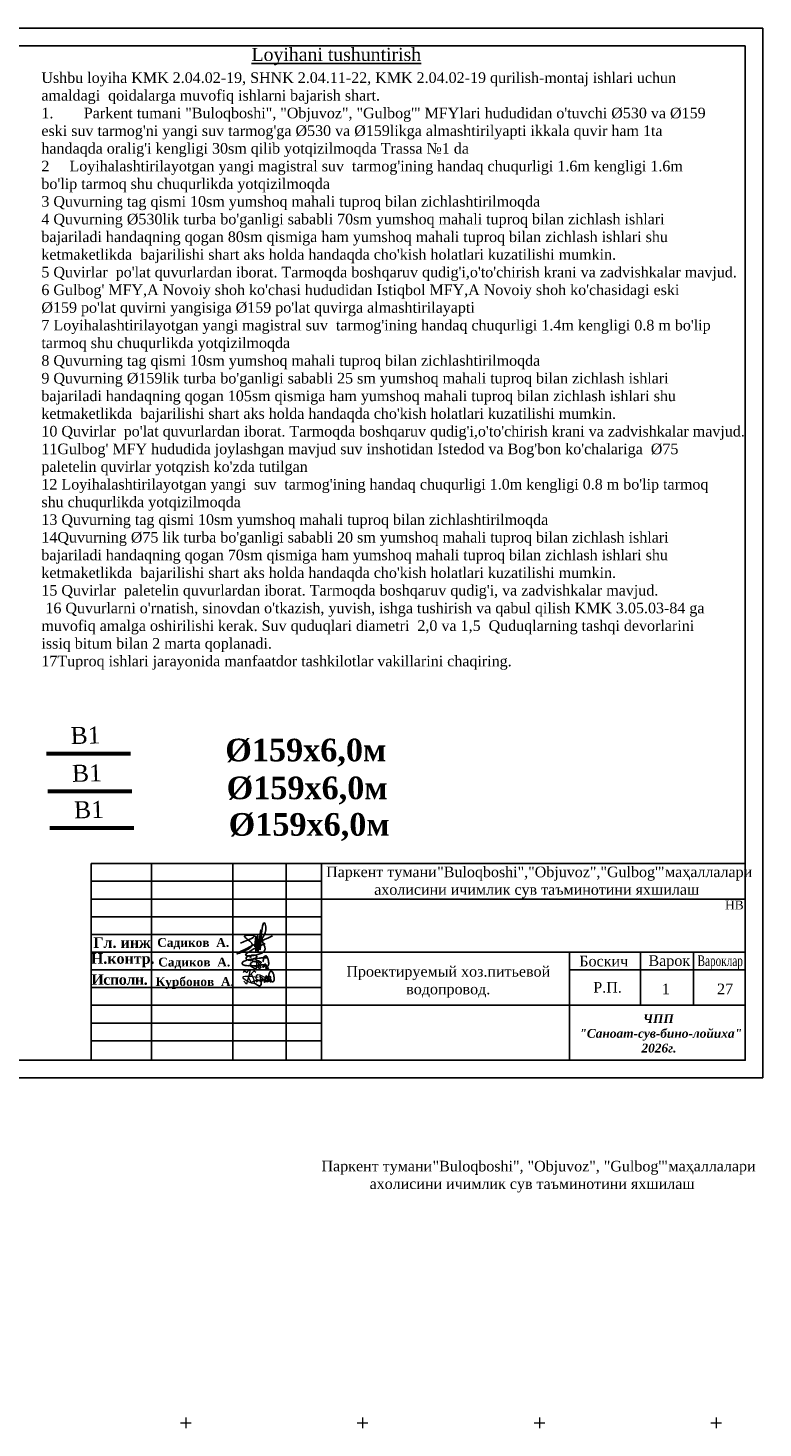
# Model space of a CAD drawing. Header units: millimetres. Extents: x 366033 to 446362, y 4247208 to 4265071.
# Tile 150 of 159: x 435493 to 435701, y 4258275 to 4258671. Entities that reach past the tile are written whole.
import ezdxf

# ---------------------------------------------------------------- set-up
doc = ezdxf.new("R2010")
doc.units = ezdxf.units.MM
doc.layers.add('(007) Здания', color=7, linetype='Continuous')
doc.layers.add('HEIGHT', color=7, linetype='Continuous')
doc.layers.add('GEODS_POINT_GRID#_B', color=7, linetype='Continuous', true_color=0x000000)
doc.styles.add('OOO-Kazar', font='isocpeur.ttf', dxfattribs={"height": 300})
doc.styles.get("Standard").update_dxf_attribs({"font": 'times.ttf'})
doc.styles.add('STD', font='txt')
doc.styles.add('TIMES', font='times.ttf')
doc.styles.add('TimesCr', font='times.ttf')

# ---------------------------------------------------------------- blocks, each defined once
blk = doc.blocks.new('CrossCoord_m1')
at = {"layer": 'GEODS_POINT_GRID#_B', "color": 3, "lineweight": 20, "true_color": 0x00ff00, "flags": 128}
for points in [[(-3, 0), (3, 0)], [(0, 3), (0, -3)]]:
    blk.add_lwpolyline(points, dxfattribs=at)
blk = doc.blocks.new('сывсава')
at = {"color": 5, "ltscale": 0.095}
for points in [[(1085294, 472657), (1085328, 473080), (1085328, 472486), (1085408, 473103), (1085408, 472474), (1085528, 473343), (1085500, 472543), (1085677, 473634), (1085711, 473223), (1085585, 472971), (1085705, 472566), (1084945, 472309), (1085705, 472794)], [(1084705, 472812), (1085237, 473126), (1084865, 473092), (1085163, 472812), (1084671, 472412), (1086008, 473109)]]:
    blk.add_spline(points, degree=3, dxfattribs=at)

msp = doc.modelspace()

# ---------------------------------------------------------------- linework, layer by layer
at = {"layer": '(007) Здания', "color": 5, "linetype": 'Continuous', "lineweight": 60}
for p, q in [((435522.06, 4258465.708, 477.487), (435498.268, 4258465.708, 477.487)), ((435522.443, 4258454.995, 477.487), (435498.65, 4258454.995, 477.487)), ((435523.017, 4258444.666, 477.487), (435499.225, 4258444.666, 477.487))]:
    msp.add_line(p, q, dxfattribs=at)
at = {"color": 0, "ltscale": 0.1}
for p, q in [((435275.932, 4258671.015), (435700.932, 4258671.015)), ((435275.932, 4258374.015), (435700.932, 4258374.015))]:
    msp.add_line(p, q, dxfattribs=at)
at = {"color": 0}
for p, q in [((435700.932, 4258374.015), (435700.932, 4258671.015)), ((435295.932, 4258666.015), (435695.932, 4258666.015)), ((435695.932, 4258379.015), (435695.932, 4258666.015)), ((435510.939, 4258434.623), (435695.932, 4258434.623)), ((435527.975, 4258379.877), (435527.975, 4258434.623)), ((435527.975, 4258379.015), (435527.975, 4258434.623)), ((435551.025, 4258379.015), (435551.025, 4258434.623)), ((435566.057, 4258379.015), (435566.057, 4258434.623)), ((435576.078, 4258379.015), (435576.078, 4258434.623)), ((435510.939, 4258429.613), (435576.078, 4258429.613)), ((435510.939, 4258424.602), (435695.931, 4258424.602)), ((435510.939, 4258419.591), (435576.078, 4258419.591)), ((435510.939, 4258414.58), (435576.078, 4258414.58)), ((435510.939, 4258409.57), (435695.932, 4258409.57)), ((435646.228, 4258379.015), (435646.228, 4258409.57)), ((435666.271, 4258394.538), (435666.271, 4258409.57)), ((435681.303, 4258394.538), (435681.303, 4258409.57)), ((435510.939, 4258404.559), (435576.078, 4258404.559)), ((435646.228, 4258404.559), (435695.932, 4258404.559)), ((435510.939, 4258399.548), (435576.078, 4258399.548)), ((435510.939, 4258394.538), (435695.932, 4258394.538)), ((435510.939, 4258389.527), (435576.078, 4258389.527)), ((435510.939, 4258384.516), (435576.078, 4258384.516)), ((435295.932, 4258379.015), (435695.932, 4258379.015))]:
    msp.add_line(p, q, dxfattribs=at)
at = {"color": 5, "lineweight": 25, "ltscale": 2}
for p, q in [((435556.888, 4258407.677), (435556.6, 4258407.626)), ((435556.888, 4258407.677), (435556.6, 4258407.626)), ((435557.274, 4258407.725), (435556.888, 4258407.677)), ((435557.274, 4258407.725), (435556.888, 4258407.677)), ((435557.516, 4258407.748), (435557.274, 4258407.725)), ((435557.516, 4258407.748), (435557.274, 4258407.725)), ((435557.845, 4258407.795), (435557.516, 4258407.748)), ((435557.845, 4258407.795), (435557.516, 4258407.748)), ((435558.072, 4258407.817), (435557.845, 4258407.795)), ((435558.072, 4258407.817), (435557.845, 4258407.795)), ((435558.438, 4258407.847), (435558.072, 4258407.817)), ((435558.438, 4258407.847), (435558.072, 4258407.817)), ((435558.77, 4258407.868), (435558.438, 4258407.847)), ((435558.77, 4258407.868), (435558.438, 4258407.847)), ((435559.048, 4258407.922), (435558.77, 4258407.868)), ((435559.048, 4258407.922), (435558.77, 4258407.868)), ((435559.282, 4258407.932), (435559.048, 4258407.922)), ((435559.282, 4258407.932), (435559.048, 4258407.922)), ((435559.467, 4258407.94), (435559.282, 4258407.932)), ((435559.467, 4258407.94), (435559.282, 4258407.932)), ((435559.825, 4258407.981), (435559.467, 4258407.94)), ((435559.825, 4258407.981), (435559.467, 4258407.94)), ((435560.05, 4258407.982), (435559.825, 4258407.981)), ((435560.05, 4258407.982), (435559.825, 4258407.981)), ((435560.438, 4258407.985), (435560.05, 4258407.982)), ((435560.438, 4258407.985), (435560.05, 4258407.982)), ((435560.59, 4258407.985), (435560.438, 4258407.985)), ((435560.59, 4258407.985), (435560.438, 4258407.985)), ((435560.829, 4258407.971), (435560.59, 4258407.985)), ((435560.829, 4258407.971), (435560.59, 4258407.985)), ((435553.643, 4258406.556), (435553.623, 4258406.34)), ((435553.643, 4258406.556), (435553.623, 4258406.34)), ((435553.623, 4258406.34), (435553.658, 4258406.225)), ((435553.623, 4258406.34), (435553.658, 4258406.225)), ((435553.688, 4258406.641), (435553.643, 4258406.556)), ((435553.688, 4258406.641), (435553.643, 4258406.556)), ((435553.658, 4258406.225), (435553.713, 4258406.17)), ((435553.658, 4258406.225), (435553.713, 4258406.17)), ((435553.87, 4258406.791), (435553.688, 4258406.641)), ((435553.87, 4258406.791), (435553.688, 4258406.641)), ((435553.713, 4258406.17), (435553.833, 4258406.031)), ((435553.713, 4258406.17), (435553.833, 4258406.031)), ((435553.833, 4258406.031), (435553.984, 4258405.976)), ((435553.833, 4258406.031), (435553.984, 4258405.976)), ((435554.184, 4258406.998), (435553.87, 4258406.791)), ((435554.184, 4258406.998), (435553.87, 4258406.791)), ((435553.984, 4258405.976), (435554.143, 4258405.918)), ((435553.984, 4258405.976), (435554.143, 4258405.918)), ((435554.143, 4258405.918), (435554.298, 4258405.862)), ((435554.143, 4258405.918), (435554.298, 4258405.862)), ((435554.446, 4258407.121), (435554.184, 4258406.998)), ((435554.446, 4258407.121), (435554.184, 4258406.998)), ((435554.298, 4258405.862), (435554.432, 4258405.831)), ((435554.298, 4258405.862), (435554.432, 4258405.831)), ((435554.432, 4258405.831), (435554.687, 4258405.787)), ((435554.432, 4258405.831), (435554.687, 4258405.787)), ((435554.637, 4258407.214), (435554.446, 4258407.121)), ((435554.637, 4258407.214), (435554.446, 4258407.121)), ((435554.885, 4258407.306), (435554.637, 4258407.214)), ((435554.885, 4258407.306), (435554.637, 4258407.214)), ((435554.687, 4258405.787), (435554.873, 4258405.756)), ((435554.687, 4258405.787), (435554.873, 4258405.756)), ((435554.873, 4258405.756), (435555.313, 4258405.747)), ((435554.873, 4258405.756), (435555.313, 4258405.747)), ((435555.193, 4258407.376), (435554.885, 4258407.306)), ((435555.193, 4258407.376), (435554.885, 4258407.306)), ((435555.545, 4258407.451), (435555.193, 4258407.376)), ((435555.545, 4258407.451), (435555.193, 4258407.376)), ((435555.313, 4258405.747), (435555.582, 4258405.751)), ((435555.313, 4258405.747), (435555.582, 4258405.751)), ((435555.749, 4258407.496), (435555.545, 4258407.451)), ((435555.749, 4258407.496), (435555.545, 4258407.451)), ((435555.582, 4258405.751), (435556.045, 4258405.748)), ((435555.582, 4258405.751), (435556.045, 4258405.748)), ((435556.048, 4258407.543), (435555.749, 4258407.496)), ((435556.048, 4258407.543), (435555.749, 4258407.496)), ((435556.045, 4258405.748), (435556.556, 4258405.738)), ((435556.045, 4258405.748), (435556.556, 4258405.738)), ((435556.38, 4258407.602), (435556.048, 4258407.543)), ((435556.38, 4258407.602), (435556.048, 4258407.543)), ((435556.6, 4258407.626), (435556.38, 4258407.602)), ((435556.6, 4258407.626), (435556.38, 4258407.602)), ((435556.556, 4258405.738), (435556.943, 4258405.735)), ((435556.556, 4258405.738), (435556.943, 4258405.735)), ((435556.943, 4258405.735), (435557.606, 4258405.75)), ((435556.943, 4258405.735), (435557.606, 4258405.75)), ((435557.606, 4258405.75), (435558.1, 4258405.74)), ((435557.606, 4258405.75), (435558.1, 4258405.74)), ((435558.1, 4258405.74), (435558.578, 4258405.679)), ((435558.1, 4258405.74), (435558.578, 4258405.679)), ((435558.277, 4258405.23), (435558.307, 4258405.335)), ((435558.277, 4258405.23), (435558.307, 4258405.335)), ((435558.3, 4258405.159), (435558.277, 4258405.23)), ((435558.3, 4258405.159), (435558.277, 4258405.23)), ((435558.344, 4258405.084), (435558.3, 4258405.159)), ((435558.344, 4258405.084), (435558.3, 4258405.159)), ((435558.307, 4258405.335), (435558.324, 4258405.396)), ((435558.307, 4258405.335), (435558.324, 4258405.396)), ((435558.324, 4258405.396), (435558.358, 4258405.453)), ((435558.324, 4258405.396), (435558.358, 4258405.453)), ((435558.403, 4258405.02), (435558.344, 4258405.084)), ((435558.403, 4258405.02), (435558.344, 4258405.084)), ((435558.358, 4258405.453), (435558.404, 4258405.53)), ((435558.358, 4258405.453), (435558.404, 4258405.53)), ((435558.444, 4258404.989), (435558.403, 4258405.02)), ((435558.444, 4258404.989), (435558.403, 4258405.02)), ((435558.404, 4258405.53), (435558.469, 4258405.58)), ((435558.404, 4258405.53), (435558.469, 4258405.58)), ((435558.514, 4258404.989), (435558.444, 4258404.989)), ((435558.514, 4258404.989), (435558.444, 4258404.989)), ((435558.469, 4258405.58), (435558.529, 4258405.643)), ((435558.469, 4258405.58), (435558.529, 4258405.643)), ((435558.617, 4258405.008), (435558.514, 4258404.989)), ((435558.617, 4258405.008), (435558.514, 4258404.989)), ((435558.529, 4258405.643), (435558.634, 4258405.706)), ((435558.529, 4258405.643), (435558.634, 4258405.706)), ((435558.534, 4258405.658), (435558.634, 4258405.706)), ((435558.534, 4258405.658), (435558.634, 4258405.706)), ((435558.69, 4258405.036), (435558.617, 4258405.008)), ((435558.69, 4258405.036), (435558.617, 4258405.008)), ((435558.634, 4258405.706), (435558.806, 4258405.805)), ((435558.634, 4258405.706), (435558.806, 4258405.805)), ((435558.634, 4258405.706), (435558.751, 4258405.609)), ((435558.634, 4258405.706), (435558.751, 4258405.609)), ((435558.759, 4258405.067), (435558.69, 4258405.036)), ((435558.759, 4258405.067), (435558.69, 4258405.036)), ((435558.751, 4258405.609), (435558.81, 4258405.56)), ((435558.751, 4258405.609), (435558.81, 4258405.56)), ((435558.841, 4258405.162), (435558.759, 4258405.067)), ((435558.841, 4258405.162), (435558.759, 4258405.067)), ((435558.806, 4258405.805), (435558.934, 4258405.879)), ((435558.806, 4258405.805), (435558.934, 4258405.879)), ((435558.81, 4258405.56), (435558.841, 4258405.501)), ((435558.81, 4258405.56), (435558.841, 4258405.501)), ((435558.841, 4258405.501), (435558.88, 4258405.427)), ((435558.841, 4258405.501), (435558.88, 4258405.427)), ((435558.876, 4258405.24), (435558.841, 4258405.162)), ((435558.876, 4258405.24), (435558.841, 4258405.162)), ((435558.901, 4258405.352), (435558.876, 4258405.24)), ((435558.901, 4258405.352), (435558.876, 4258405.24)), ((435558.88, 4258405.427), (435558.901, 4258405.352)), ((435558.88, 4258405.427), (435558.901, 4258405.352)), ((435558.934, 4258405.879), (435559.085, 4258405.987)), ((435558.934, 4258405.879), (435559.085, 4258405.987)), ((435559.085, 4258405.987), (435559.196, 4258405.987)), ((435559.085, 4258405.987), (435559.196, 4258405.987)), ((435559.196, 4258405.987), (435559.542, 4258405.992)), ((435559.196, 4258405.987), (435559.542, 4258405.992)), ((435559.436, 4258405.493), (435559.574, 4258405.655)), ((435559.436, 4258405.493), (435559.574, 4258405.655)), ((435559.436, 4258405.431), (435559.436, 4258405.493)), ((435559.436, 4258405.431), (435559.436, 4258405.493)), ((435559.471, 4258405.367), (435559.436, 4258405.431)), ((435559.471, 4258405.367), (435559.436, 4258405.431)), ((435559.494, 4258405.322), (435559.471, 4258405.367)), ((435559.494, 4258405.322), (435559.471, 4258405.367)), ((435559.551, 4258405.305), (435559.494, 4258405.322)), ((435559.551, 4258405.305), (435559.494, 4258405.322)), ((435559.542, 4258405.992), (435559.603, 4258405.992)), ((435559.542, 4258405.992), (435559.603, 4258405.992)), ((435559.625, 4258405.305), (435559.551, 4258405.305)), ((435559.625, 4258405.305), (435559.551, 4258405.305)), ((435559.574, 4258405.655), (435559.645, 4258405.737)), ((435559.574, 4258405.655), (435559.645, 4258405.737)), ((435559.603, 4258405.992), (435559.805, 4258405.978)), ((435559.603, 4258405.992), (435559.805, 4258405.978)), ((435559.742, 4258405.377), (435559.625, 4258405.305)), ((435559.742, 4258405.377), (435559.625, 4258405.305)), ((435559.645, 4258405.737), (435559.852, 4258405.911)), ((435559.645, 4258405.737), (435559.852, 4258405.911)), ((435559.906, 4258405.477), (435559.742, 4258405.377)), ((435559.906, 4258405.477), (435559.742, 4258405.377)), ((435559.804, 4258405.87), (435559.877, 4258405.936)), ((435559.804, 4258405.87), (435559.877, 4258405.936)), ((435559.805, 4258405.978), (435559.977, 4258405.874)), ((435559.805, 4258405.978), (435559.977, 4258405.874)), ((435559.877, 4258405.936), (435559.921, 4258405.975)), ((435559.877, 4258405.936), (435559.921, 4258405.975)), ((435560.002, 4258405.569), (435559.906, 4258405.477)), ((435560.002, 4258405.569), (435559.906, 4258405.477)), ((435559.921, 4258405.975), (435560.005, 4258406.027)), ((435559.921, 4258405.975), (435560.005, 4258406.027)), ((435559.977, 4258405.874), (435560.048, 4258405.818)), ((435559.977, 4258405.874), (435560.048, 4258405.818)), ((435560.055, 4258405.651), (435560.002, 4258405.569)), ((435560.055, 4258405.651), (435560.002, 4258405.569)), ((435560.005, 4258406.027), (435560.059, 4258406.06)), ((435560.005, 4258406.027), (435560.059, 4258406.06)), ((435560.048, 4258405.818), (435560.079, 4258405.731)), ((435560.048, 4258405.818), (435560.079, 4258405.731)), ((435560.079, 4258405.731), (435560.055, 4258405.651)), ((435560.079, 4258405.731), (435560.055, 4258405.651)), ((435560.059, 4258406.06), (435560.117, 4258406.079)), ((435560.059, 4258406.06), (435560.117, 4258406.079)), ((435560.117, 4258406.079), (435560.157, 4258406.092)), ((435560.117, 4258406.079), (435560.157, 4258406.092)), ((435560.157, 4258406.092), (435560.211, 4258406.092)), ((435560.157, 4258406.092), (435560.211, 4258406.092)), ((435560.211, 4258406.092), (435560.256, 4258406.077)), ((435560.211, 4258406.092), (435560.256, 4258406.077)), ((435560.256, 4258406.077), (435560.312, 4258406.045)), ((435560.256, 4258406.077), (435560.312, 4258406.045)), ((435560.345, 4258404.875), (435560.288, 4258404.919)), ((435560.312, 4258406.045), (435560.347, 4258406.024)), ((435560.312, 4258406.045), (435560.347, 4258406.024)), ((435560.441, 4258404.875), (435560.345, 4258404.875)), ((435560.347, 4258406.024), (435560.374, 4258405.987)), ((435560.347, 4258406.024), (435560.374, 4258405.987)), ((435560.382, 4258405.544), (435560.349, 4258405.414)), ((435560.382, 4258405.544), (435560.349, 4258405.414)), ((435560.349, 4258405.414), (435560.349, 4258405.323)), ((435560.349, 4258405.414), (435560.349, 4258405.323)), ((435560.349, 4258405.323), (435560.376, 4258405.231)), ((435560.349, 4258405.323), (435560.376, 4258405.231)), ((435560.374, 4258405.987), (435560.397, 4258405.949)), ((435560.374, 4258405.987), (435560.397, 4258405.949)), ((435560.376, 4258405.231), (435560.423, 4258405.139)), ((435560.376, 4258405.231), (435560.423, 4258405.139)), ((435560.412, 4258405.658), (435560.382, 4258405.544)), ((435560.412, 4258405.658), (435560.382, 4258405.544)), ((435560.397, 4258405.949), (435560.413, 4258405.922)), ((435560.397, 4258405.949), (435560.413, 4258405.922)), ((435560.435, 4258405.85), (435560.412, 4258405.757)), ((435560.435, 4258405.85), (435560.412, 4258405.757)), ((435560.412, 4258405.757), (435560.412, 4258405.658)), ((435560.412, 4258405.757), (435560.412, 4258405.658)), ((435560.413, 4258405.922), (435560.435, 4258405.85)), ((435560.413, 4258405.922), (435560.435, 4258405.85)), ((435560.423, 4258405.139), (435560.468, 4258405.106)), ((435560.423, 4258405.139), (435560.468, 4258405.106)), ((435560.585, 4258404.902), (435560.441, 4258404.875)), ((435560.468, 4258405.106), (435560.547, 4258405.076)), ((435560.468, 4258405.106), (435560.547, 4258405.076)), ((435560.547, 4258405.076), (435560.621, 4258405.047)), ((435560.547, 4258405.076), (435560.621, 4258405.047)), ((435560.687, 4258404.941), (435560.585, 4258404.902)), ((435560.621, 4258405.047), (435560.759, 4258405.047)), ((435560.621, 4258405.047), (435560.759, 4258405.047)), ((435560.759, 4258405.047), (435560.85, 4258405.065)), ((435560.759, 4258405.047), (435560.85, 4258405.065)), ((435560.85, 4258405.065), (435560.945, 4258405.076)), ((435560.85, 4258405.065), (435560.945, 4258405.076)), ((435560.945, 4258405.076), (435561.16, 4258405.106)), ((435560.945, 4258405.076), (435561.16, 4258405.106))]:
    msp.add_line(p, q, dxfattribs=at)
at = {"color": 0}
msp.add_lwpolyline([(435695.932, 4258434.623), (435510.939, 4258434.623), (435510.939, 4258379.015), (435695.932, 4258379.015)], close=True, dxfattribs=at)
at = {"color": 5, "lineweight": 25, "ltscale": 2}
for points in [[(435556.962, 4258407.785), (435557.256, 4258407.782), (435557.381, 4258407.841), (435557.499, 4258407.929), (435557.582, 4258407.988), (435557.673, 4258408.072), (435557.724, 4258408.121), (435557.781, 4258408.203), (435557.777, 4258408.278), (435557.752, 4258408.398), (435557.732, 4258408.438), (435557.643, 4258408.521), (435557.534, 4258408.6), (435557.407, 4258408.66), (435557.246, 4258408.707), (435557.006, 4258408.755), (435556.811, 4258408.755), (435556.579, 4258408.74), (435556.39, 4258408.712), (435556.22, 4258408.673), (435556.019, 4258408.106), (435555.783, 4258408.604), (435555.567, 4258408.531), (435555.353, 4258408.455), (435555.133, 4258408.328), (435554.962, 4258408.218), (435554.853, 4258408.124), (435554.784, 4258407.972), (435554.771, 4258407.881), (435554.812, 4258407.727), (435554.924, 4258407.536), (435554.982, 4258407.473), (435555.082, 4258407.407), (435555.223, 4258407.357), (435555.42, 4258407.306), (435555.856, 4258407.25), (435556.111, 4258407.22), (435556.238, 4258407.204), (435556.554, 4258407.641), (435556.647, 4258407.612), (435556.431, 4258407.127)], [(435556.962, 4258407.785), (435557.256, 4258407.782), (435557.381, 4258407.841), (435557.499, 4258407.929), (435557.582, 4258407.988), (435557.673, 4258408.072), (435557.724, 4258408.121), (435557.781, 4258408.203), (435557.777, 4258408.278), (435557.752, 4258408.398), (435557.732, 4258408.438), (435557.643, 4258408.521), (435557.534, 4258408.6), (435557.407, 4258408.66), (435557.246, 4258408.707), (435557.006, 4258408.755), (435556.811, 4258408.755), (435556.579, 4258408.74), (435556.39, 4258408.712), (435556.22, 4258408.673), (435556.019, 4258408.106), (435555.783, 4258408.604), (435555.567, 4258408.531), (435555.353, 4258408.455), (435555.133, 4258408.328), (435554.962, 4258408.218), (435554.853, 4258408.124), (435554.784, 4258407.972), (435554.771, 4258407.881), (435554.812, 4258407.727), (435554.924, 4258407.536), (435554.982, 4258407.473), (435555.082, 4258407.407), (435555.223, 4258407.357), (435555.42, 4258407.306), (435555.856, 4258407.25), (435556.111, 4258407.22), (435556.238, 4258407.204), (435556.554, 4258407.641), (435556.647, 4258407.612), (435556.431, 4258407.127)], [(435557.431, 4258407.879), (435557.691, 4258407.786), (435557.488, 4258407.445), (435557.691, 4258407.282), (435557.696, 4258406.906), (435557.76, 4258406.568), (435557.831, 4258406.189), (435557.828, 4258405.747), (435557.828, 4258405.4), (435557.773, 4258405.119), (435557.695, 4258405.003), (435557.61, 4258404.91), (435557.523, 4258404.882), (435557.445, 4258404.88), (435557.321, 4258404.91), (435557.066, 4258405.014), (435556.859, 4258405.131), (435556.574, 4258405.317), (435556.397, 4258405.432), (435556.067, 4258405.623), (435555.657, 4258405.797)], [(435560.174, 4258406.335), (435560.171, 4258406.041), (435560.23, 4258405.916), (435560.318, 4258405.798), (435560.377, 4258405.715), (435560.461, 4258405.624), (435560.51, 4258405.572), (435560.592, 4258405.516), (435560.667, 4258405.52), (435560.788, 4258405.545), (435560.827, 4258405.565), (435560.91, 4258405.653), (435560.99, 4258405.763), (435561.049, 4258405.89), (435561.096, 4258406.05), (435561.144, 4258406.291), (435561.144, 4258406.486), (435561.13, 4258406.717), (435561.102, 4258406.907), (435561.062, 4258407.077), (435561.033, 4258407.339), (435560.993, 4258407.514), (435560.92, 4258407.73), (435560.844, 4258407.944), (435560.718, 4258408.164), (435560.607, 4258408.335), (435560.514, 4258408.444), (435560.361, 4258408.513), (435560.27, 4258408.525), (435560.116, 4258408.484), (435559.925, 4258408.373), (435559.862, 4258408.315), (435559.797, 4258408.215), (435559.746, 4258408.074), (435559.696, 4258407.876), (435559.64, 4258407.441), (435559.609, 4258407.186), (435559.593, 4258407.059), (435559.574, 4258406.993), (435559.545, 4258406.9), (435559.516, 4258406.866)], [(435558.186, 4258406.139), (435558.48, 4258406.137), (435558.605, 4258406.196), (435558.723, 4258406.283), (435558.806, 4258406.342), (435558.896, 4258406.427), (435558.948, 4258406.475), (435559.005, 4258406.557), (435559, 4258406.632), (435558.975, 4258406.753), (435558.955, 4258406.792), (435558.867, 4258406.876), (435558.215, 4258406.638), (435558.088, 4258406.698), (435558.47, 4258407.061), (435558.23, 4258407.109), (435558.035, 4258407.109), (435557.803, 4258407.095), (435557.613, 4258407.067), (435557.443, 4258406.754), (435557.182, 4258406.998), (435557.007, 4258406.958), (435556.79, 4258406.886), (435556.576, 4258406.81), (435556.357, 4258406.683), (435556.185, 4258406.572), (435556.077, 4258406.479), (435556.007, 4258406.327), (435555.995, 4258406.235), (435556.036, 4258406.082), (435556.148, 4258405.891), (435556.205, 4258405.827), (435556.305, 4258405.762), (435556.447, 4258405.711), (435556.644, 4258405.661), (435557.079, 4258405.605), (435557.334, 4258405.574), (435557.462, 4258405.559), (435557.528, 4258405.539), (435557.62, 4258405.511), (435557.654, 4258405.481)], [(435558.186, 4258406.139), (435558.48, 4258406.137), (435558.605, 4258406.196), (435558.723, 4258406.283), (435558.806, 4258406.342), (435558.896, 4258406.427), (435558.948, 4258406.475), (435559.005, 4258406.557), (435559, 4258406.632), (435558.975, 4258406.753), (435558.955, 4258406.792), (435558.867, 4258406.876), (435558.215, 4258406.638), (435558.088, 4258406.698), (435558.47, 4258407.061), (435558.23, 4258407.109), (435558.035, 4258407.109), (435557.803, 4258407.095), (435557.613, 4258407.067), (435557.443, 4258406.754), (435557.182, 4258406.998), (435557.007, 4258406.958), (435556.79, 4258406.886), (435556.576, 4258406.81), (435556.357, 4258406.683), (435556.185, 4258406.572), (435556.077, 4258406.479), (435556.007, 4258406.327), (435555.995, 4258406.235), (435556.036, 4258406.082), (435556.148, 4258405.891), (435556.205, 4258405.827), (435556.305, 4258405.762), (435556.447, 4258405.711), (435556.644, 4258405.661), (435557.079, 4258405.605), (435557.334, 4258405.574), (435557.462, 4258405.559), (435557.528, 4258405.539), (435557.62, 4258405.511), (435557.654, 4258405.481)], [(435561.751, 4258401.95), (435561.749, 4258401.656), (435561.807, 4258401.531), (435561.895, 4258401.413), (435561.954, 4258401.33), (435562.039, 4258401.239), (435562.087, 4258401.188), (435562.169, 4258401.131), (435562.244, 4258401.136), (435562.365, 4258401.161), (435562.404, 4258401.18), (435562.487, 4258401.269), (435562.567, 4258401.378), (435562.626, 4258401.505), (435562.673, 4258401.666), (435562.721, 4258401.906), (435562.721, 4258402.101), (435562.707, 4258402.333), (435562.679, 4258402.522), (435562.639, 4258402.692), (435562.61, 4258402.954), (435562.57, 4258403.129), (435562.497, 4258403.346), (435562.421, 4258403.56), (435562.295, 4258403.779), (435562.184, 4258403.95), (435562.091, 4258404.059), (435561.939, 4258404.129), (435561.847, 4258404.141), (435561.694, 4258404.1), (435561.502, 4258403.988), (435561.439, 4258403.93), (435561.374, 4258403.83), (435561.323, 4258403.689), (435561.273, 4258403.492), (435561.217, 4258403.056), (435561.186, 4258402.801), (435561.171, 4258402.674), (435561.151, 4258402.608), (435561.122, 4258402.515), (435561.093, 4258402.481)], [(435558.588, 4258403.004), (435558.848, 4258402.911), (435558.645, 4258402.57), (435558.848, 4258402.407), (435558.853, 4258402.031), (435558.916, 4258401.693), (435558.987, 4258401.315), (435558.984, 4258400.872), (435558.984, 4258400.525), (435558.929, 4258400.244), (435558.851, 4258400.128), (435558.767, 4258400.035), (435558.679, 4258400.007), (435558.601, 4258400.005), (435558.477, 4258400.035), (435558.223, 4258400.139), (435558.015, 4258400.256), (435557.73, 4258400.442), (435557.553, 4258400.557), (435557.223, 4258400.748), (435556.813, 4258400.922)]]:
    msp.add_lwpolyline(points, dxfattribs=at)
at = {"color": 5, "lineweight": 5}
for points in [[(435553.993, 4258403.829), (435554.271, 4258404.315), (435555.059, 4258403.864), (435555.344, 4258404.364), (435555.893, 4258404.364), (435554.85, 4258400.541), (435554.108, 4258401.351)], [(435555.371, 4258402.452), (435557.028, 4258404.292), (435557.475, 4258403.89)], [(435555.371, 4258402.452), (435556.217, 4258400.981), (435556.868, 4258401.355)]]:
    msp.add_lwpolyline(points, dxfattribs=at)
for points in [[(435556.868, 4258401.355), (435558.168, 4258401.688), (435557.618, 4258401.215), (435559.423, 4258401.979), (435558.78, 4258401.062), (435559.147, 4258402.529), (435559.988, 4258400.97), (435560.157, 4258402.59), (435560.371, 4258400.955), (435560.172, 4258401.627), (435561.396, 4258402.835), (435560.799, 4258401.597), (435561.365, 4258401.459), (435560.401, 4258402.85), (435560.814, 4258401.153), (435561.701, 4258402.59), (435561.013, 4258401.933), (435561.747, 4258401.123), (435557.633, 4258402.865), (435557.603, 4258402.04), (435559.101, 4258401.719)], [(435556.2, 4258403.372), (435556.914, 4258400.794), (435553.893, 4258402.284), (435558.208, 4258402.49)]]:
    msp.add_spline(points, degree=3, dxfattribs=at)

# ---------------------------------------------------------------- block references
at = {"xscale": 0.006999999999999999, "yscale": 0.006999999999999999, "zscale": 0.006999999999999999}
msp.add_blockref('сывсава', (427960.204, 4255102.449), dxfattribs=at)
at = {"layer": 'GEODS_POINT_GRID#_B', "color": 3, "true_color": 0x00ff00, "xscale": 0.5, "yscale": 0.5, "zscale": 0.5}
for p in [(435537.701, 4258276.457), (435587.701, 4258276.457), (435637.701, 4258276.457), (435687.701, 4258276.457)]:
    msp.add_blockref('CrossCoord_m1', p, dxfattribs=at)

# ---------------------------------------------------------------- texts
at = {"color": 0}
for s, insert, char_height, width, attachment_point, style in [('{\\fTimes New Roman|b0|i0|c204|p18;\\LLoyihani tushuntirish}', (435580.274, 4258665.39), 3.7, 165, 2, 'TimesCr'), ('{\\fTimes New Roman|b0|i0|c186|p18;Ushbu loyiha KMK 2.04.0}2{\\fTimes New Roman|b0|i0|c186|p18;-}19{\\fTimes New Roman|b0|i0|c186|p18;, }SHN{\\fTimes New Roman|b0|i0|c186|p18;K 2.04.11-22, KMK 2.04.02-}19{\\fTimes New Roman|b0|i0|c186|p18; qurilish-montaj ishlari uchun amaldagi  qoidalarga muvofiq} ishlarni bajarish shart{\\fTimes New Roman|b0|i0|c186|p18;.\\P1.^IParkent tumani "Buloqboshi", "Objuvoz", "Gulbog\'" MFYlari hududidan o\'tuvchi} %%C530 va %%C159 eski{\\fTimes New Roman|b0|i0|c186|p18; suv} tarmog\'ni yangi suv tarmog\'ga %%C530 va %%C159likga almashtirilyapti ikkala quvir ham 1ta handaqda oralig\'i kengligi 30sm qilib yotqizilmoqda Trassa №1 da{\\fTimes New Roman|b0|i0|c186|p18;\\P}2     {\\fTimes New Roman|b0|i0|c186|p18;Loyihalashtiril}ayot{\\fTimes New Roman|b0|i0|c186|p18;gan} yangi{\\fTimes New Roman|b0|i0|c186|p18; magistral suv  tarmog\'i}ning handaq chuqurligi 1.6m kengligi 1.6m bo\'lip tarmoq shu chuqurlikda yotqizilmoqda {\\fTimes New Roman|b0|i0|c186|p18; }\\P3 Quvurning tag qismi 10sm yumshoq mahali tuproq bilan zichlashtirilmoqda \\P4 Quvurning %%C530lik {\\fTimes New Roman|b0|i0|c186|p18;t}u{\\fTimes New Roman|b0|i0|c186|p18;rba} bo\'ganligi sababli 70sm yumshoq mahali tuproq bilan zichlash ishlari bajariladi handaqning qogan 80sm qismiga ham yumshoq mahali tuproq bilan zichlash ishlari shu ketmaketlikda  bajarilishi shart aks holda handaqda cho\'kish holatlari kuzatilishi mumkin.{\\fTimes New Roman|b0|i0|c186|p18;  }\\P5 Quvirlar{\\fTimes New Roman|b0|i0|c186|p18;  po\'lat quvurlardan iborat. }Tarmoqda boshqaruv qudig\'i,o\'to\'chirish krani va zadvishkalar mavjud.{\\fTimes New Roman|b0|i0|c186|p18;\\P}6 Gulbog\' MFY,A Novoiy shoh ko\'chasi hududidan Istiqbol MFY,A Novoiy shoh ko\'chasidagi eski %%C159 po\'lat quvirni yangisiga %%C159 po\'lat quvirga almashtirilayapti\\P7 {\\fTimes New Roman|b0|i0|c186|p18;Loyihalashtiril}ayot{\\fTimes New Roman|b0|i0|c186|p18;gan} yangi{\\fTimes New Roman|b0|i0|c186|p18; magistral suv  tarmog\'i}ning handaq chuqurligi 1.4m kengligi 0.8 m bo\'lip tarmoq shu chuqurlikda yotqizilmoqda \\P8 Quvurning tag qismi 10sm yumshoq mahali tuproq bilan zichlashtirilmoqda\\P9 Quvurning %%C159lik {\\fTimes New Roman|b0|i0|c186|p18;t}u{\\fTimes New Roman|b0|i0|c186|p18;rba} bo\'ganligi sababli 25 sm yumshoq mahali tuproq bilan zichlash ishlari bajariladi handaqning qogan 105sm qismiga ham yumshoq mahali tuproq bilan zichlash ishlari shu ketmaketlikda  bajarilishi shart aks holda handaqda cho\'kish holatlari kuzatilishi mumkin.{\\fTimes New Roman|b0|i0|c186|p18;  }\\P10 Quvirlar{\\fTimes New Roman|b0|i0|c186|p18;  po\'lat quvurlardan iborat. }Tarmoqda boshqaruv qudig\'i,o\'to\'chirish krani va zadvishkalar mavjud. \\P11Gulbog\' MFY hududida joylashgan mavjud suv inshotidan Istedod va Bog\'bon ko\'chalariga  %%C75 paletelin quvirlar yotqzish ko\'zda tutilgan\\P12 {\\fTimes New Roman|b0|i0|c186|p18;Loyihalashtiril}ayot{\\fTimes New Roman|b0|i0|c186|p18;gan} yangi{\\fTimes New Roman|b0|i0|c186|p18;  suv  tarmog\'i}ning handaq chuqurligi 1.0m kengligi 0.8 m bo\'lip tarmoq shu chuqurlikda yotqizilmoqda\\P13 Quvurning tag qismi 10sm yumshoq mahali tuproq bilan zichlashtirilmoqda\\P14Quvurning %%C75 lik {\\fTimes New Roman|b0|i0|c186|p18;t}u{\\fTimes New Roman|b0|i0|c186|p18;rba} bo\'ganligi sababli 20 sm yumshoq mahali tuproq bilan zichlash ishlari bajariladi handaqning qogan 70sm qismiga ham yumshoq mahali tuproq bilan zichlash ishlari shu ketmaketlikda  bajarilishi shart aks holda handaqda cho\'kish holatlari kuzatilishi mumkin.{\\fTimes New Roman|b0|i0|c186|p18;  }\\P15 Quvirlar{\\fTimes New Roman|b0|i0|c186|p18;  }paletelin{\\fTimes New Roman|b0|i0|c186|p18; quvurlardan iborat. }Tarmoqda boshqaruv qudig\'i, va zadvishkalar mavjud. \\P 16{\\fTimes New Roman|b0|i0|c186|p18; Quvurlarni o\'rnatish, sinovdan o\'tkazish, yuvish, ishga tushirish va qabul qilish KMK 3.05.03-84 ga muvofiq amalga oshirilishi kerak. Suv quduqlari diametri  }2,0 va 1,5{\\fTimes New Roman|b0|i0|c186|p18;  Quduqlarning tashqi devorlarini issiq bitum bilan 2 marta qoplan}adi{\\fTimes New Roman|b0|i0|c186|p18;.\\P}17{\\fTimes New Roman|b0|i0|c186|p18;Tuproq ishlari jarayonida manfaatdor tashkilotlar vakillarini chaqiring.} ', (435496.86, 4258658.465), 3, 189.90804, 1, 'TimesCr'), ('1', (435672.31, 4258400.678), 3.006, 12.19863, 1, 'TIMES'), ('27', (435687.949, 4258400.676), 3.0064, 1.92475, 1, 'TIMES')]:
    msp.add_mtext(s, dxfattribs=dict(at, insert=insert, char_height=char_height, width=width, attachment_point=attachment_point, style=style))
at = {"char_height": 10, "width": 95.43042, "attachment_point": 2, "rotation": 1.27483}
for insert in [(435509.292, 4258473.343, 940.798), (435509.675, 4258462.631, 940.798), (435510.249, 4258452.301, 940.798)]:
    msp.add_mtext('{\\fTimes New Roman|b0|i0|c204|p18;\\H0.48x;В1\\fSylfaen|b0|i0|c204|p18;\\H2.08338x;   }', dxfattribs=dict(at, insert=insert))
at = {"color": 0, "lineweight": 5, "char_height": 3, "width": 154.9538, "attachment_point": 1}
for s, insert in [('Паркент тумани                                                         маҳаллалари \\P            ахолисини ичимлик сув таъминотини яхшилаш', (435577.386, 4258433.795)), ('Паркент тумани                                                           маҳаллалари \\P            ахолисини ичимлик сув таъминотини яхшилаш', (435576.078, 4258350.569))]:
    msp.add_mtext(s, dxfattribs=dict(at, insert=insert))
at = {"color": 0, "lineweight": 0, "char_height": 3, "width": 67.69207, "attachment_point": 1}
for s, insert in [('"Buloqboshi","Objuvoz","Gulbog\'"', (435608.797, 4258433.771)), ('"Buloqboshi", "Objuvoz", "Gulbog\'"', (435607.489, 4258350.545))]:
    msp.add_mtext(s, dxfattribs=dict(at, insert=insert))
at = {"color": 0, "insert": (435692.829, 4258424.154), "char_height": 2.5, "width": 7.60251, "attachment_point": 2, "rotation": 0.00438, "style": 'TIMES'}
msp.add_mtext('\\pt1.539;{\\fTimes New Roman|b0|i0|c204|p18;НВ}', dxfattribs=at)
at = {"color": 0, "attachment_point": 1}
for s, insert, char_height in [('{\\fTimes New Roman|b1|i0|c204|p18;\\C256;Гл. инж}', (435511.556, 4258413.782), 3), ('{\\fTimes New Roman|b1|i0|c204|p18;Садиков  А.}', (435529.605, 4258413.561), 2.5), ('{\\fTimes New Roman|b1|i0|c204|p18;Садиков  А.}', (435529.894, 4258408.019), 2.5), ('{\\fTimes New Roman|b1|i0|c204|p18;Курбонов  А.}', (435529.135, 4258402.487), 2.5)]:
    msp.add_mtext(s, dxfattribs=dict(at, insert=insert, char_height=char_height))
at = {"char_height": 3, "attachment_point": 2}
for s, insert, width in [('\\pt1.84701;{\\fTimes New Roman|b1|i0|c204|p18;Н.контр\\fTimes New Roman|b1|i0|c238|p18;.}', (435519.849, 4258409.289), 15.75699), ('{\\fSylfaen|b0|i0|c204|p18;Проектируемый хоз.питьевой водопровод.}', (435611.924, 4258405.632), 68.2698)]:
    msp.add_mtext(s, dxfattribs=dict(at, insert=insert, width=width))
at = {"color": 0, "char_height": 3.00642, "attachment_point": 1}
for s, insert, width in [('{\\fTimes New Roman|b0|i0|c204|p18;Боскич}', (435648.988, 4258408.545), 13.51603), ('{\\fTimes New Roman|b0|i0|c204|p18;Варок}', (435668.541, 4258408.681), 14.55016), ('{\\fTimes New Roman|b0|i0|c204|p18;\\W0.7;Вароклар}', (435682.417, 4258408.659), 12.53878), ('{\\fTimes New Roman|b0|i0|c204|p18;Р.П.}', (435652.938, 4258401.129), 7.89067)]:
    msp.add_mtext(s, dxfattribs=dict(at, insert=insert, width=width))
at = {"color": 0, "linetype": 'Continuous', "lineweight": 5, "insert": (435518.933, 4258403.339), "char_height": 3, "attachment_point": 2, "style": 'OOO-Kazar'}
msp.add_mtext('{\\fTimes New Roman|b1|i0|c204|p18;\\T0.95;Исполн.}', dxfattribs=at)
at = {"color": 0, "ltscale": 0.1, "insert": (435666.296, 4258392.018), "char_height": 2.5, "attachment_point": 1}
msp.add_mtext_dynamic_manual_height_columns('\\pi0.71954;{\\fTimes New Roman|b1|i1|c204|p18;ЧПП\\P\\pi-17.28155;"Cаноат-сув-бино-лойиха"\\P\\pi0.26442;2026г.}', width=9.80425, gutter_width=12.5, heights=[0], dxfattribs=at)

# ---------------------------------------------------------------- next in the draw order: texts
at = {"layer": 'HEIGHT', "color": 0, "insert": (435571.628, 4258476.674, 7.003), "char_height": 6.4, "width": 88.66198, "attachment_point": 5, "style": 'STD', "bg_fill": 2}
msp.add_mtext('{\\fISOCPEUR|b0|i1|c204|p34;\\C1;\\P\\P\\fTimes New Roman|b1|i0|c204|p18;\\C0;Ø159x6,0м}', dxfattribs=at)

# ---------------------------------------------------------------- next in the draw order: texts
at = {"layer": 'HEIGHT', "color": 0, "insert": (435572.011, 4258465.961, 7.003), "char_height": 6.4, "width": 88.66198, "attachment_point": 5, "style": 'STD', "bg_fill": 2}
msp.add_mtext('{\\fISOCPEUR|b0|i1|c204|p34;\\C1;\\P\\P\\fTimes New Roman|b1|i0|c204|p18;\\C0;Ø159x6,0м}', dxfattribs=at)

# ---------------------------------------------------------------- next in the draw order: texts
at = {"layer": 'HEIGHT', "color": 0, "insert": (435572.586, 4258455.631, 7.003), "char_height": 6.4, "width": 88.66198, "attachment_point": 5, "style": 'STD', "bg_fill": 2}
msp.add_mtext('{\\fISOCPEUR|b0|i1|c204|p34;\\C1;\\P\\P\\fTimes New Roman|b1|i0|c204|p18;\\C0;Ø159x6,0м}', dxfattribs=at)

doc.saveas('drawing.dxf')
